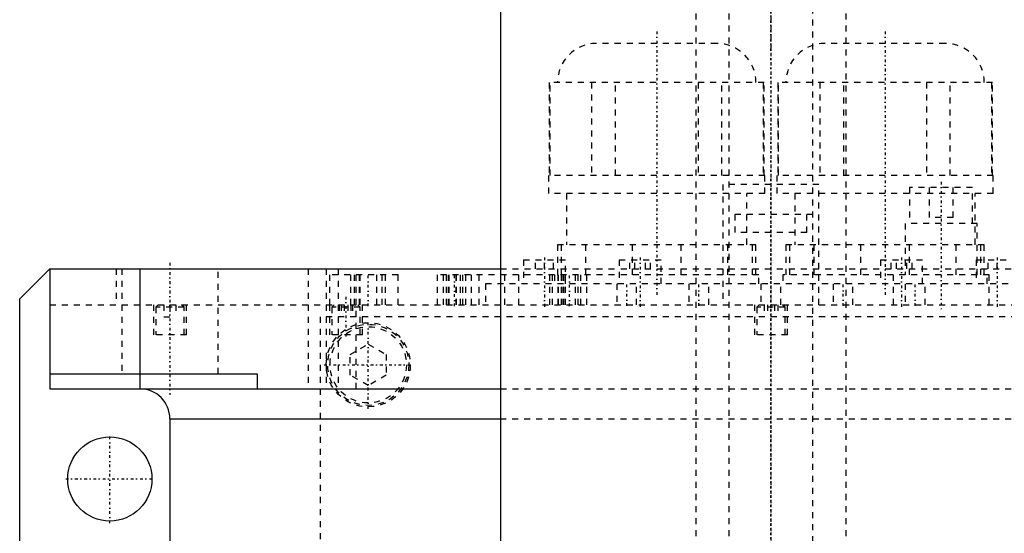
# Model space of a CAD drawing. Extents: x -125 to 125, y -136 to 715.
# Tile 8 of 10: x -125 to 39, y 344 to 429. Entities that reach past the tile are written whole.
import ezdxf

# ---------------------------------------------------------------- set-up
doc = ezdxf.new("R2010")
doc.units = 0
doc.linetypes.add('CENTER', pattern=[1.5, 0.45, -0.5, 0.05, -0.5])
doc.linetypes.add('DASHED', pattern=[2, 1, -1])
for name, color, linetype in [('AM_0', 7, 'CONTINUOUS'), ('AM_3', 7, 'DASHED'), ('AM_7', 7, 'CENTER')]:
    doc.layers.add(name, color=color, linetype=linetype)

msp = doc.modelspace()

# ---------------------------------------------------------------- linework, layer by layer
at = {"layer": 'AM_0', "color": 7, "linetype": 'CONTINUOUS'}
for p, q in [((-45, 435.75), (-45, 256.2)), ((-125, 383), (-120, 388)), ((-120, 388), (-120, 368)), ((-120, 388), (-45, 388)), ((-105, 388), (-105, 368)), ((-125, 53), (-125, 383)), ((-120, 370.5), (-85.5, 370.5)), ((-85.5, 370.5), (-85.5, 368)), ((-120, 368), (-45, 368)), ((-100, 363), (-100, 25)), ((-100, 363), (-45.04, 363))]:
    msp.add_line(p, q, dxfattribs=at)
msp.add_circle((-110, 353), 7, dxfattribs=at)
msp.add_arc((-105, 363), 5, 0, 90, dxfattribs=at)
at = {"layer": 'AM_3', "color": 6, "linetype": 'DASHED'}
for p, q in [((-7, 676.5), (-7, -97.5)), ((7, -97.5), (7, 676.5)), ((-12.5, 664.5), (-12.5, -56.5)), ((12.5, -56.5), (12.5, 664.5)), ((-9, 425.5), (-29, 425.5)), ((29, 425.5), (9, 425.5)), ((-36.87, 419), (-36.87, 403.5)), ((-1.12, 419), (-36.87, 419)), ((-36.73, 403.5), (-36.73, 419)), ((-29.85, 419), (-29.85, 403.5)), ((-25.87, 403.5), (-25.87, 419)), ((-12.12, 419), (-12.12, 403.5)), ((-8.15, 403.5), (-8.15, 419)), ((-1.27, 419), (-1.27, 403.5)), ((-1.12, 403.5), (-1.12, 419)), ((1.13, 419), (1.13, 403.5)), ((36.88, 419), (1.13, 419)), ((1.27, 403.5), (1.27, 419)), ((8.15, 419), (8.15, 403.5)), ((12.13, 403.5), (12.13, 419)), ((25.88, 419), (25.88, 403.5)), ((29.85, 403.5), (29.85, 419)), ((36.73, 419), (36.73, 403.5)), ((36.88, 403.5), (36.88, 419)), ((-37, 403.5), (-37, 400.5)), ((-1, 403.5), (-37, 403.5)), ((-1, 400.5), (-1, 403.5)), ((1, 403.5), (1, 400.5)), ((37, 403.5), (1, 403.5)), ((37, 400.5), (37, 403.5)), ((-8, 402), (-8, 382)), ((8, 402), (-8, 402)), ((8, 382), (8, 402)), ((23.07, 401.5), (23.07, 395.5)), ((33.57, 401.5), (23.07, 401.5)), ((26.32, 401.5), (26.32, 396.5)), ((30.32, 396.5), (30.32, 401.5)), ((33.57, 395.5), (33.57, 401.5)), ((-1, 400.5), (-37, 400.5)), ((-34, 400.5), (-34, 392)), ((-4, 392), (-4, 400.5)), ((37, 400.5), (1, 400.5)), ((4, 400.5), (4, 392)), ((34, 392), (34, 400.5)), ((7, 397), (-7, 397)), ((-6, 397), (-6, 394)), ((6, 394), (6, 397)), ((30.32, 396.5), (26.32, 396.5)), ((22.32, 395.5), (22.32, 387)), ((34.32, 395.5), (22.32, 395.5)), ((34.32, 387), (34.32, 395.5)), ((6, 394), (-6, 394)), ((-35.5, 392), (-35.5, 387)), ((-2.5, 392), (-35.5, 392)), ((-34.87, 387), (-34.87, 392)), ((-30.84, 392), (-30.84, 387)), ((-23.03, 387), (-23.03, 392)), ((-14.97, 392), (-14.97, 387)), ((-7.16, 387), (-7.16, 392)), ((-3.13, 392), (-3.13, 387)), ((-2.5, 387), (-2.5, 392)), ((2.5, 392), (2.5, 387)), ((35.5, 392), (2.5, 392)), ((3.13, 387), (3.13, 392)), ((7.16, 392), (7.16, 387)), ((14.97, 387), (14.97, 392)), ((23.03, 392), (23.03, 387)), ((30.84, 387), (30.84, 392)), ((34.87, 392), (34.87, 387)), ((35.5, 387), (35.5, 392)), ((-41.17, 389.5), (-41.17, 385.5)), ((-41.17, 389.5), (-34.17, 389.5)), ((-39.17, 388), (-39.17, 389.5)), ((-37.67, 388), (-37.67, 389.5)), ((-36.17, 388), (-36.17, 389.5)), ((-34.17, 385.5), (-34.17, 389.5)), ((-25.25, 389.5), (-25.25, 385.5)), ((-25.25, 389.5), (-18.25, 389.5)), ((-23.48, 388), (-23.48, 389.5)), ((-22.62, 388), (-22.62, 389.5)), ((-20.88, 388), (-20.88, 389.5)), ((-20.02, 388), (-20.02, 389.5)), ((-18.25, 385.5), (-18.25, 389.5)), ((18.25, 389.5), (18.25, 385.5)), ((18.25, 389.5), (25.25, 389.5)), ((20.02, 388), (20.02, 389.5)), ((20.88, 388), (20.88, 389.5)), ((22.62, 388), (22.62, 389.5)), ((23.48, 388), (23.48, 389.5)), ((25.25, 385.5), (25.25, 389.5)), ((34.17, 389.5), (34.17, 385.5)), ((34.17, 389.5), (41.17, 389.5)), ((36.17, 388), (36.17, 389.5)), ((37.67, 388), (37.67, 389.5)), ((-108.97, 388), (-108.97, 382)), ((-108, 388), (-108, 370.5)), ((-92, 370.5), (-92, 388)), ((-77, 388), (-77, 368)), ((-74, 388), (-74, 368)), ((-62, 387), (-73.4, 387)), ((-73.4, 382), (-73.4, 387)), ((-72, 388), (-72, 368)), ((-69.89, 382), (-69.89, 387)), ((-69.28, 382), (-69.28, 387)), ((-69, 368), (-69, 388)), ((-68.44, 382), (-68.44, 387)), ((-68.4, 387), (-68.4, 382)), ((-65.6, 382), (-65.6, 387)), ((-65.56, 382), (-65.56, 387)), ((-64.68, 382), (-64.68, 387)), ((-64.11, 382), (-64.11, 387)), ((-62, 382), (-62, 387)), ((-55.49, 382), (-55.49, 387)), ((-2, 387), (-55.49, 387)), ((-54.5, 382), (-54.5, 387)), ((-54.04, 387), (-54.04, 382)), ((-53.63, 382), (-53.63, 387)), ((-53.6, 387), (-53.6, 382)), ((-52.39, 382), (-52.39, 387)), ((-52.29, 382), (-52.29, 387)), ((-51.65, 382), (-51.65, 387)), ((-51.24, 382), (-51.24, 387)), ((-50.79, 382), (-50.79, 387)), ((-49.8, 382), (-49.8, 387)), ((-48.56, 382), (-48.56, 387)), ((-45, 388), (45, 388)), ((-44.3, 382), (-44.3, 387)), ((-41.97, 382), (-41.97, 387)), ((-36.78, 382), (-36.78, 387)), ((-36.33, 382), (-36.33, 387)), ((-36, 387), (-36, 385.5)), ((-35.41, 382), (-35.41, 387)), ((-35.35, 382), (-35.35, 387)), ((-34.89, 387), (-34.89, 382)), ((-34.59, 382), (-34.59, 387)), ((-34.48, 382), (-34.48, 387)), ((-34.2, 382), (-34.2, 387)), ((-32.5, 382), (-32.5, 387)), ((-32.09, 382), (-32.09, 387)), ((-31.64, 382), (-31.64, 387)), ((-30.65, 382), (-30.65, 387)), ((-2, 385.5), (-2, 387)), ((2, 387), (2, 385.5)), ((36.32, 387), (2, 387)), ((20.32, 387), (20.32, 382)), ((36, 385.5), (36, 387)), ((36.32, 382), (36.32, 387)), ((-47.5, 385.5), (-47.5, 382)), ((47.5, 385.5), (-47.5, 385.5)), ((-25.65, 385.5), (-25.65, 382)), ((-22.35, 382), (-22.35, 385.5)), ((-13.65, 385.5), (-13.65, 382)), ((-10.35, 382), (-10.35, 385.5)), ((-1.65, 385.5), (-1.65, 382)), ((1.65, 382), (1.65, 385.5)), ((10.35, 385.5), (10.35, 382)), ((13.65, 382), (13.65, 385.5)), ((22.35, 385.5), (22.35, 382)), ((25.65, 382), (25.65, 385.5)), ((-120, 382), (120, 382)), ((-102.75, 382), (-102.75, 377)), ((-101.95, 382), (-102.35, 381.6)), ((-101, 382), (-101, 380)), ((-100, 382), (-100, 380)), ((-99, 382), (-99, 380)), ((-97.65, 381.6), (-98.05, 382)), ((-97.25, 377), (-97.25, 382)), ((-73.46, 382), (-73.46, 377)), ((-72.66, 382), (-73.06, 381.6)), ((-71.83, 382), (-71.83, 380)), ((-71.53, 382), (-71.53, 380)), ((-71.01, 382), (-71.01, 380)), ((-70.41, 382), (-70.41, 380)), ((-69.89, 382), (-69.89, 380)), ((-69.6, 382), (-69.6, 380)), ((-68.36, 381.6), (-68.76, 382)), ((-67.96, 377), (-67.96, 382)), ((-2.75, 382), (-2.75, 377)), ((-1.95, 382), (-2.35, 381.6)), ((-1.15, 382), (-1.15, 380)), ((-0.58, 382), (-0.58, 380)), ((0.58, 382), (0.58, 380)), ((1.15, 382), (1.15, 380)), ((2.35, 381.6), (1.95, 382)), ((2.75, 377), (2.75, 382)), ((-102.35, 381.6), (-102.35, 377)), ((-97.65, 381.6), (-102.35, 381.6)), ((-97.65, 377), (-97.65, 381.6)), ((-73.06, 381.6), (-73.06, 377)), ((-68.36, 381.6), (-73.06, 381.6)), ((-68.36, 377), (-68.36, 381.6)), ((-2.35, 381.6), (-2.35, 377)), ((2.35, 381.6), (-2.35, 381.6)), ((2.35, 377), (2.35, 381.6)), ((-101, 380), (-99, 380)), ((75, 380), (-75, 380)), ((-75, 380), (-75, 68)), ((-97.25, 377), (-102.75, 377)), ((-67.96, 377), (-73.46, 377)), ((2.75, 377), (-2.75, 377)), ((-70, 373.73), (-67, 375.46)), ((-67, 375.46), (-64, 373.73)), ((-70, 370.27), (-70, 373.73)), ((-64, 373.73), (-64, 370.27)), ((-67, 368.54), (-70, 370.27)), ((-64, 370.27), (-67, 368.54)), ((-45, 368), (45, 368)), ((-45.04, 363), (45.04, 363))]:
    msp.add_line(p, q, dxfattribs=at)
for radius in [7, 6.75, 6.35]:
    msp.add_circle((-67, 372), radius, dxfattribs=at)
for centre, start, end in [((-29, 419), 90, 180), ((-9, 419), 0, 90), ((9, 419), 90, 180), ((29, 419), 0, 90)]:
    msp.add_arc(centre, 6.5, start, end, dxfattribs=at)
at = {"layer": 'AM_7', "color": 4, "linetype": 'CENTER'}
for p, q in [((0, 715.2), (0, -136.2)), ((0, 675.94), (0, 424.31)), ((0, 447.19), (0, 195.56)), ((-19, 427.5), (-19, 383.5)), ((19, 427.5), (19, 383.5)), ((0, 403), (0, -18.4)), ((28.32, 402.48), (28.32, 381.02)), ((-100, 389), (-100, 367)), ((-37.67, 389.88), (-37.67, 381.62)), ((-21.75, 389.88), (-21.75, 381.62)), ((21.75, 389.88), (21.75, 381.62)), ((37.67, 389.88), (37.67, 381.62)), ((-67, 381.75), (-67, 387.25)), ((-52.64, 381.75), (-52.64, 387.25)), ((-33.49, 381.75), (-33.49, 387.25)), ((-24, 381.82), (-24, 385.68)), ((-12, 381.82), (-12, 385.68)), ((12, 381.82), (12, 385.68)), ((24, 381.82), (24, 385.68)), ((-70.71, 383.3), (-70.71, 376.7)), ((-67, 364.65), (-67, 379.35)), ((-74.35, 372), (-59.65, 372)), ((-110, 345.65), (-110, 360.35)), ((-117.35, 353), (-102.65, 353))]:
    msp.add_line(p, q, dxfattribs=at)

doc.saveas('drawing.dxf')
